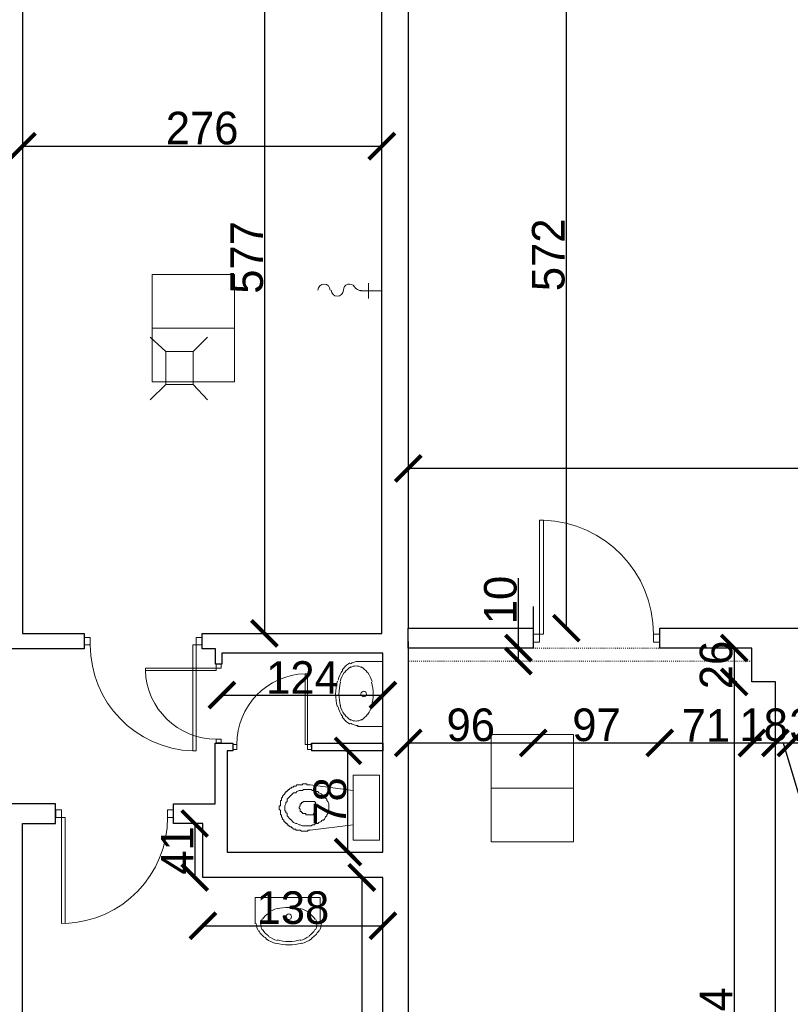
# Model space of a CAD drawing. Header units: centimetres. Extents: x -17621 to 77377, y -18613 to 66.
# Tile 48 of 173: x 8046 to 8638, y -16758 to -16002. Entities that reach past the tile are written whole.
import ezdxf

# ---------------------------------------------------------------- set-up
doc = ezdxf.new("R2010")
doc.units = ezdxf.units.CM
doc.linetypes.add('ACAD_ISO03W100', pattern=[30, 12, -18])
for name, color, linetype, lineweight in [('a_inwentaryzacja', 141, 'Continuous', 0), ('a_podciągi', 2, 'ACAD_ISO03W100', 13), ('a_wymiarowanie', 211, 'Continuous', 0), ('drzwi', 2, 'Continuous', 0), ('pomieszczenia', 191, 'Continuous', 5)]:
    doc.layers.add(name, color=color, linetype=linetype, lineweight=lineweight)
doc.layers.add('PDF2_A720 MEBLE', color=7, linetype='Continuous')
doc.layers.add('PDF2_WYPOSAŻENIE', color=7, linetype='Continuous')
doc.styles.add('PDF Century Gothic', font='GOTHIC.TTF')
doc.dimstyles.new('ISO-25', dxfattribs={"dimtxt": 25, "dimasz": 20, "dimexe": 0.6, "dimexo": 0.375, "dimtad": 1, "dimdec": 0, "dimtxsty": 'PDF Century Gothic', "dimblk": 'ARCHTICK', "dimcen": 2.5, "dimadec": 1, "dimazin": 0, "dimtfac": 1, "dimtdec": 0, "dimtmove": 0, "dimatfit": 3, "dimldrblk": 'ARCHTICK', "dimfxl": 2, "dimfxlon": 1, "dimarcsym": 0})

# ---------------------------------------------------------------- blocks, each defined once
blk = doc.blocks.new('_ArchTick')
at = {"color": 0, "linetype": 'ByBlock', "const_width": 0.15}
blk.add_lwpolyline([(-0.5, -0.5), (0.5, 0.5)], dxfattribs=at)
blk = doc.blocks.new('*D15')
at = {"layer": 'a_wymiarowanie', "color": 0, "lineweight": -2, "transparency": 16777216}
for p, q in [((8468.3, -15896.33), (8465.7, -15896.33)), ((8466.3, -16469.44), (8466.3, -15896.33)), ((8468.3, -16469.44), (8465.7, -16469.44))]:
    blk.add_line(p, q, dxfattribs=at)
at = {"layer": 'Defpoints', "color": 0, "transparency": 16777216}
for p in [(8466.3, -15896.33), (8485.43, -15896.33), (8485.43, -16469.44)]:
    blk.add_point(p, dxfattribs=at)
at = {"layer": 'a_wymiarowanie', "color": 0, "lineweight": -2, "transparency": 16777216, "xscale": 20, "yscale": 20, "zscale": 20}
for p, rotation in [((8466.3, -15896.33), 90), ((8466.3, -16469.44), 270)]:
    blk.add_blockref('_ArchTick', p, dxfattribs=dict(at, rotation=rotation))
at = {"layer": 'a_wymiarowanie', "color": 0, "lineweight": 0, "transparency": 16777216, "insert": (8452.54, -16182.89), "char_height": 25, "attachment_point": 5, "rotation": 90, "style": 'PDF Century Gothic'}
blk.add_mtext('572', dxfattribs=at)
blk = doc.blocks.new('*D241')
at = {"layer": 'a_wymiarowanie', "color": 0, "lineweight": -2, "transparency": 16777216}
for p, q in [((8344.88, -16555.5), (8344.88, -16558.1)), ((8440.88, -16555.5), (8440.88, -16558.1)), ((8344.88, -16557.5), (8440.88, -16557.5))]:
    blk.add_line(p, q, dxfattribs=at)
at = {"layer": 'Defpoints', "color": 0, "transparency": 16777216}
for p in [(8344.88, -16484.68), (8440.88, -16484.68), (8440.88, -16557.5)]:
    blk.add_point(p, dxfattribs=at)
at = {"layer": 'a_wymiarowanie', "color": 0, "lineweight": -2, "transparency": 16777216, "xscale": 20, "yscale": 20, "zscale": 20, "rotation": 180}
blk.add_blockref('_ArchTick', (8344.88, -16557.5), dxfattribs=at)
at = {"layer": 'a_wymiarowanie', "color": 0, "lineweight": -2, "transparency": 16777216, "xscale": 20, "yscale": 20, "zscale": 20}
blk.add_blockref('_ArchTick', (8440.88, -16557.5), dxfattribs=at)
at = {"layer": 'a_wymiarowanie', "color": 0, "lineweight": 0, "transparency": 16777216, "insert": (8392.88, -16543.74), "char_height": 25, "attachment_point": 5, "style": 'PDF Century Gothic'}
blk.add_mtext('96', dxfattribs=at)
blk = doc.blocks.new('*D242')
at = {"layer": 'a_wymiarowanie', "color": 0, "lineweight": -2, "transparency": 16777216}
for p, q in [((8440.88, -16555.5), (8440.88, -16558.1)), ((8538.03, -16555.5), (8538.03, -16558.1)), ((8440.88, -16557.5), (8538.03, -16557.5))]:
    blk.add_line(p, q, dxfattribs=at)
at = {"layer": 'Defpoints', "color": 0, "transparency": 16777216}
for p in [(8440.88, -16484.68), (8538.03, -16484.68), (8538.03, -16557.5)]:
    blk.add_point(p, dxfattribs=at)
at = {"layer": 'a_wymiarowanie', "color": 0, "lineweight": -2, "transparency": 16777216, "xscale": 20, "yscale": 20, "zscale": 20, "rotation": 180}
blk.add_blockref('_ArchTick', (8440.88, -16557.5), dxfattribs=at)
at = {"layer": 'a_wymiarowanie', "color": 0, "lineweight": -2, "transparency": 16777216, "xscale": 20, "yscale": 20, "zscale": 20}
blk.add_blockref('_ArchTick', (8538.03, -16557.5), dxfattribs=at)
at = {"layer": 'a_wymiarowanie', "color": 0, "lineweight": 0, "transparency": 16777216, "insert": (8489.45, -16543.74), "char_height": 25, "attachment_point": 5, "style": 'PDF Century Gothic'}
blk.add_mtext('97', dxfattribs=at)
blk = doc.blocks.new('*D243')
at = {"layer": 'a_wymiarowanie', "color": 0, "lineweight": -2, "transparency": 16777216}
for p, q in [((8538.03, -16555.5), (8538.03, -16558.1)), ((8608.82, -16555.5), (8608.82, -16558.1)), ((8538.03, -16557.5), (8608.82, -16557.5))]:
    blk.add_line(p, q, dxfattribs=at)
at = {"layer": 'Defpoints', "color": 0, "transparency": 16777216}
for p in [(8538.03, -16484.68), (8608.82, -16484.68), (8608.82, -16557.5)]:
    blk.add_point(p, dxfattribs=at)
at = {"layer": 'a_wymiarowanie', "color": 0, "lineweight": -2, "transparency": 16777216, "xscale": 20, "yscale": 20, "zscale": 20, "rotation": 180}
blk.add_blockref('_ArchTick', (8538.03, -16557.5), dxfattribs=at)
at = {"layer": 'a_wymiarowanie', "color": 0, "lineweight": -2, "transparency": 16777216, "xscale": 20, "yscale": 20, "zscale": 20}
blk.add_blockref('_ArchTick', (8608.82, -16557.5), dxfattribs=at)
at = {"layer": 'a_wymiarowanie', "color": 0, "lineweight": 0, "transparency": 16777216, "insert": (8573.42, -16544.06), "char_height": 25, "attachment_point": 5, "style": 'PDF Century Gothic'}
blk.add_mtext('71', dxfattribs=at)
blk = doc.blocks.new('*D244')
at = {"layer": 'a_wymiarowanie', "color": 0, "lineweight": -2, "transparency": 16777216}
for p, q in [((8608.82, -16555.5), (8608.82, -16558.1)), ((8626.82, -16555.5), (8626.82, -16558.1)), ((8608.82, -16557.5), (8626.82, -16557.5))]:
    blk.add_line(p, q, dxfattribs=at)
at = {"layer": 'Defpoints', "color": 0, "transparency": 16777216}
for p in [(8608.82, -16484.68), (8626.82, -16510.68), (8626.82, -16557.5)]:
    blk.add_point(p, dxfattribs=at)
at = {"layer": 'a_wymiarowanie', "color": 0, "lineweight": -2, "transparency": 16777216, "xscale": 20, "yscale": 20, "zscale": 20, "rotation": 180}
blk.add_blockref('_ArchTick', (8608.82, -16557.5), dxfattribs=at)
at = {"layer": 'a_wymiarowanie', "color": 0, "lineweight": -2, "transparency": 16777216, "xscale": 20, "yscale": 20, "zscale": 20}
blk.add_blockref('_ArchTick', (8626.82, -16557.5), dxfattribs=at)
at = {"layer": 'a_wymiarowanie', "color": 0, "lineweight": 0, "transparency": 16777216, "insert": (8617.82, -16543.74), "char_height": 25, "attachment_point": 5, "style": 'PDF Century Gothic'}
blk.add_mtext('18', dxfattribs=at)
blk = doc.blocks.new('*D245')
at = {"layer": 'a_wymiarowanie', "color": 0, "lineweight": -2, "transparency": 16777216}
for p, q in [((8626.82, -16555.5), (8626.82, -16558.1)), ((8638.67, -16555.5), (8638.67, -16558.1)), ((8626.82, -16557.5), (8638.67, -16557.5)), ((8632.75, -16557.5), (8644.74, -16597.48)), ((8644.74, -16597.48), (8678.35, -16597.48))]:
    blk.add_line(p, q, dxfattribs=at)
at = {"layer": 'Defpoints', "color": 0, "transparency": 16777216}
for p in [(8638.67, -16494.68), (8626.82, -16510.68), (8638.67, -16557.5)]:
    blk.add_point(p, dxfattribs=at)
at = {"layer": 'a_wymiarowanie', "color": 0, "lineweight": -2, "transparency": 16777216, "xscale": 20, "yscale": 20, "zscale": 20, "rotation": 180}
blk.add_blockref('_ArchTick', (8626.82, -16557.5), dxfattribs=at)
at = {"layer": 'a_wymiarowanie', "color": 0, "lineweight": -2, "transparency": 16777216, "xscale": 20, "yscale": 20, "zscale": 20}
blk.add_blockref('_ArchTick', (8638.67, -16557.5), dxfattribs=at)
at = {"layer": 'a_wymiarowanie', "color": 0, "lineweight": 0, "transparency": 16777216, "insert": (8661.54, -16584.04), "char_height": 25, "attachment_point": 5, "style": 'PDF Century Gothic'}
blk.add_mtext('12', dxfattribs=at)
blk = doc.blocks.new('*D246')
at = {"layer": 'a_wymiarowanie', "color": 0, "lineweight": -2, "transparency": 16777216}
for p, q in [((8638.67, -16555.5), (8638.67, -16558.1)), ((8673.67, -16555.5), (8673.67, -16558.1)), ((8638.67, -16557.5), (8673.67, -16557.5))]:
    blk.add_line(p, q, dxfattribs=at)
at = {"layer": 'Defpoints', "color": 0, "transparency": 16777216}
for p in [(8638.67, -16494.68), (8673.67, -16494.68), (8673.67, -16557.5)]:
    blk.add_point(p, dxfattribs=at)
at = {"layer": 'a_wymiarowanie', "color": 0, "lineweight": -2, "transparency": 16777216, "xscale": 20, "yscale": 20, "zscale": 20, "rotation": 180}
blk.add_blockref('_ArchTick', (8638.67, -16557.5), dxfattribs=at)
at = {"layer": 'a_wymiarowanie', "color": 0, "lineweight": -2, "transparency": 16777216, "xscale": 20, "yscale": 20, "zscale": 20}
blk.add_blockref('_ArchTick', (8673.67, -16557.5), dxfattribs=at)
at = {"layer": 'a_wymiarowanie', "color": 0, "lineweight": 0, "transparency": 16777216, "insert": (8656.17, -16543.74), "char_height": 25, "attachment_point": 5, "style": 'PDF Century Gothic'}
blk.add_mtext('35', dxfattribs=at)
blk = doc.blocks.new('*D253')
at = {"layer": 'a_wymiarowanie', "color": 0, "lineweight": -2, "transparency": 16777216}
for p, q in [((8597.16, -16484.68), (8594.56, -16484.68)), ((8595.16, -16484.68), (8595.16, -16510.68)), ((8597.16, -16510.68), (8594.56, -16510.68))]:
    blk.add_line(p, q, dxfattribs=at)
at = {"layer": 'Defpoints', "color": 0, "transparency": 16777216}
for p in [(8608.82, -16484.68), (8595.16, -16510.68), (8608.82, -16510.68)]:
    blk.add_point(p, dxfattribs=at)
at = {"layer": 'a_wymiarowanie', "color": 0, "lineweight": -2, "transparency": 16777216, "xscale": 20, "yscale": 20, "zscale": 20}
for p, rotation in [((8595.16, -16484.68), 90), ((8595.16, -16510.68), 270)]:
    blk.add_blockref('_ArchTick', p, dxfattribs=dict(at, rotation=rotation))
at = {"layer": 'a_wymiarowanie', "color": 0, "lineweight": 0, "transparency": 16777216, "insert": (8581.4, -16497.68), "char_height": 25, "attachment_point": 5, "rotation": 90, "style": 'PDF Century Gothic'}
blk.add_mtext('26', dxfattribs=at)
blk = doc.blocks.new('*D254')
at = {"layer": 'a_wymiarowanie', "color": 0, "lineweight": -2, "transparency": 16777216}
for p, q in [((8597.16, -16510.68), (8594.56, -16510.68)), ((8595.16, -16510.68), (8595.16, -17035.09)), ((8597.16, -17035.09), (8594.56, -17035.09))]:
    blk.add_line(p, q, dxfattribs=at)
at = {"layer": 'Defpoints', "color": 0, "transparency": 16777216}
for p in [(8608.82, -16510.68), (8595.16, -17035.09), (8626.82, -17035.09)]:
    blk.add_point(p, dxfattribs=at)
at = {"layer": 'a_wymiarowanie', "color": 0, "lineweight": -2, "transparency": 16777216, "xscale": 20, "yscale": 20, "zscale": 20}
for p, rotation in [((8595.16, -16510.68), 90), ((8595.16, -17035.09), 270)]:
    blk.add_blockref('_ArchTick', p, dxfattribs=dict(at, rotation=rotation))
at = {"layer": 'a_wymiarowanie', "color": 0, "lineweight": 0, "transparency": 16777216, "insert": (8581.4, -16772.89), "char_height": 25, "attachment_point": 5, "rotation": 90, "style": 'PDF Century Gothic'}
blk.add_mtext('524', dxfattribs=at)
blk = doc.blocks.new('*D20')
at = {"layer": 'a_wymiarowanie', "color": 0, "lineweight": -2, "transparency": 16777216}
for p, q in [((8429.5, -16484.68), (8429.5, -16430.92)), ((8427.5, -16484.68), (8430.1, -16484.68)), ((8429.5, -16494.72), (8429.5, -16484.68)), ((8427.5, -16494.72), (8430.1, -16494.72))]:
    blk.add_line(p, q, dxfattribs=at)
at = {"layer": 'Defpoints', "color": 0, "transparency": 16777216}
for p in [(8349.2, -16484.68), (8429.5, -16484.68), (8349.2, -16494.72)]:
    blk.add_point(p, dxfattribs=at)
at = {"layer": 'a_wymiarowanie', "color": 0, "lineweight": -2, "transparency": 16777216, "xscale": 20, "yscale": 20, "zscale": 20}
for p, rotation in [((8429.5, -16484.68), 90), ((8429.5, -16494.72), 270)]:
    blk.add_blockref('_ArchTick', p, dxfattribs=dict(at, rotation=rotation))
at = {"layer": 'a_wymiarowanie', "color": 0, "lineweight": 0, "transparency": 16777216, "insert": (8415.75, -16447.8), "char_height": 25, "attachment_point": 5, "rotation": 90, "style": 'PDF Century Gothic'}
blk.add_mtext('10', dxfattribs=at)
blk = doc.blocks.new('*D495')
at = {"layer": 'a_wymiarowanie', "color": 0, "lineweight": -2, "transparency": 16777216}
for p, q in [((8048.55, -16101.52), (8048.55, -16098.92)), ((8048.55, -16099.52), (8324.56, -16099.52)), ((8324.56, -16101.52), (8324.56, -16098.92))]:
    blk.add_line(p, q, dxfattribs=at)
at = {"layer": 'Defpoints', "color": 0, "transparency": 16777216}
for p in [(8324.56, -16099.52), (8048.55, -16473.44), (8324.56, -16473.44)]:
    blk.add_point(p, dxfattribs=at)
at = {"layer": 'a_wymiarowanie', "color": 0, "lineweight": -2, "transparency": 16777216, "xscale": 20, "yscale": 20, "zscale": 20, "rotation": 180}
blk.add_blockref('_ArchTick', (8048.55, -16099.52), dxfattribs=at)
at = {"layer": 'a_wymiarowanie', "color": 0, "lineweight": -2, "transparency": 16777216, "xscale": 20, "yscale": 20, "zscale": 20}
blk.add_blockref('_ArchTick', (8324.56, -16099.52), dxfattribs=at)
at = {"layer": 'a_wymiarowanie', "color": 0, "lineweight": 0, "transparency": 16777216, "insert": (8186.56, -16085.77), "char_height": 25, "attachment_point": 5, "style": 'PDF Century Gothic'}
blk.add_mtext('276', dxfattribs=at)
blk = doc.blocks.new('*D496')
at = {"layer": 'a_wymiarowanie', "color": 0, "lineweight": -2, "transparency": 16777216}
for p, q in [((8236.38, -15896.33), (8233.78, -15896.33)), ((8234.38, -15896.33), (8234.38, -16473.44)), ((8236.38, -16473.44), (8233.78, -16473.44))]:
    blk.add_line(p, q, dxfattribs=at)
at = {"layer": 'Defpoints', "color": 0, "transparency": 16777216}
for p in [(8324.56, -15896.33), (8234.38, -16473.44), (8324.56, -16473.44)]:
    blk.add_point(p, dxfattribs=at)
at = {"layer": 'a_wymiarowanie', "color": 0, "lineweight": -2, "transparency": 16777216, "xscale": 20, "yscale": 20, "zscale": 20}
for p, rotation in [((8234.38, -15896.33), 90), ((8234.38, -16473.44), 270)]:
    blk.add_blockref('_ArchTick', p, dxfattribs=dict(at, rotation=rotation))
at = {"layer": 'a_wymiarowanie', "color": 0, "lineweight": 0, "transparency": 16777216, "insert": (8220.94, -16184.89), "char_height": 25, "attachment_point": 5, "rotation": 90, "style": 'PDF Century Gothic'}
blk.add_mtext('577', dxfattribs=at)
blk = doc.blocks.new('*D546')
at = {"layer": 'a_wymiarowanie', "color": 0, "lineweight": -2, "transparency": 16777216}
for p, q in [((8187.17, -16695.82), (8187.17, -16698.42)), ((8187.17, -16697.82), (8325.41, -16697.82)), ((8325.41, -16695.82), (8325.41, -16698.42))]:
    blk.add_line(p, q, dxfattribs=at)
at = {"layer": 'Defpoints', "color": 0, "transparency": 16777216}
for p in [(8187.17, -16660.72), (8325.41, -16660.72), (8325.41, -16697.82)]:
    blk.add_point(p, dxfattribs=at)
at = {"layer": 'a_wymiarowanie', "color": 0, "lineweight": -2, "transparency": 16777216, "xscale": 20, "yscale": 20, "zscale": 20, "rotation": 180}
blk.add_blockref('_ArchTick', (8187.17, -16697.82), dxfattribs=at)
at = {"layer": 'a_wymiarowanie', "color": 0, "lineweight": -2, "transparency": 16777216, "xscale": 20, "yscale": 20, "zscale": 20}
blk.add_blockref('_ArchTick', (8325.41, -16697.82), dxfattribs=at)
at = {"layer": 'a_wymiarowanie', "color": 0, "lineweight": 0, "transparency": 16777216, "insert": (8256.29, -16684.07), "char_height": 25, "attachment_point": 5, "style": 'PDF Century Gothic'}
blk.add_mtext('138', dxfattribs=at)
blk = doc.blocks.new('*D146')
at = {"layer": 'a_wymiarowanie', "color": 0, "lineweight": -2, "transparency": 16777216}
for p, q in [((8311.24, -16660.72), (8308.64, -16660.72)), ((8309.24, -16660.72), (8309.24, -17035.09)), ((8311.24, -17035.09), (8308.64, -17035.09))]:
    blk.add_line(p, q, dxfattribs=at)
at = {"layer": 'Defpoints', "color": 0, "transparency": 16777216}
for p in [(8325.41, -16660.72), (8309.24, -17035.09), (8325.41, -17035.09)]:
    blk.add_point(p, dxfattribs=at)
at = {"layer": 'a_wymiarowanie', "color": 0, "lineweight": -2, "transparency": 16777216, "xscale": 20, "yscale": 20, "zscale": 20}
for p, rotation in [((8309.24, -16660.72), 90), ((8309.24, -17035.09), 270)]:
    blk.add_blockref('_ArchTick', p, dxfattribs=dict(at, rotation=rotation))
at = {"layer": 'a_wymiarowanie', "color": 0, "lineweight": 0, "transparency": 16777216, "insert": (8295.49, -16847.91), "char_height": 25, "attachment_point": 5, "rotation": 90, "style": 'PDF Century Gothic'}
blk.add_mtext('377', dxfattribs=at)
blk = doc.blocks.new('*D547')
at = {"layer": 'a_wymiarowanie', "color": 0, "lineweight": -2, "transparency": 16777216}
for p, q in [((8182.86, -16619.38), (8180.26, -16619.38)), ((8180.86, -16619.38), (8180.86, -16660.72)), ((8182.86, -16660.72), (8180.26, -16660.72))]:
    blk.add_line(p, q, dxfattribs=at)
at = {"layer": 'Defpoints', "color": 0, "transparency": 16777216}
for p in [(8187.17, -16619.38), (8180.86, -16660.72), (8187.17, -16660.72)]:
    blk.add_point(p, dxfattribs=at)
at = {"layer": 'a_wymiarowanie', "color": 0, "lineweight": -2, "transparency": 16777216, "xscale": 20, "yscale": 20, "zscale": 20}
for p, rotation in [((8180.86, -16619.38), 90), ((8180.86, -16660.72), 270)]:
    blk.add_blockref('_ArchTick', p, dxfattribs=dict(at, rotation=rotation))
at = {"layer": 'a_wymiarowanie', "color": 0, "lineweight": 0, "transparency": 16777216, "insert": (8167.42, -16640.05), "char_height": 25, "attachment_point": 5, "rotation": 90, "style": 'PDF Century Gothic'}
blk.add_mtext('41', dxfattribs=at)
blk = doc.blocks.new('*D548')
at = {"layer": 'a_wymiarowanie', "color": 0, "lineweight": -2, "transparency": 16777216}
for p, q in [((8201.8, -16518.72), (8201.8, -16521.32)), ((8201.8, -16520.72), (8325.41, -16520.72)), ((8325.41, -16518.72), (8325.41, -16521.32))]:
    blk.add_line(p, q, dxfattribs=at)
at = {"layer": 'Defpoints', "color": 0, "transparency": 16777216}
for p in [(8201.8, -16488.68), (8325.41, -16488.68), (8325.41, -16520.72)]:
    blk.add_point(p, dxfattribs=at)
at = {"layer": 'a_wymiarowanie', "color": 0, "lineweight": -2, "transparency": 16777216, "xscale": 20, "yscale": 20, "zscale": 20, "rotation": 180}
blk.add_blockref('_ArchTick', (8201.8, -16520.72), dxfattribs=at)
at = {"layer": 'a_wymiarowanie', "color": 0, "lineweight": -2, "transparency": 16777216, "xscale": 20, "yscale": 20, "zscale": 20}
blk.add_blockref('_ArchTick', (8325.41, -16520.72), dxfattribs=at)
at = {"layer": 'a_wymiarowanie', "color": 0, "lineweight": 0, "transparency": 16777216, "insert": (8263.6, -16507.28), "char_height": 25, "attachment_point": 5, "style": 'PDF Century Gothic'}
blk.add_mtext('124', dxfattribs=at)
blk = doc.blocks.new('*D549')
at = {"layer": 'a_wymiarowanie', "color": 0, "lineweight": -2, "transparency": 16777216}
for p, q in [((8296.58, -16563.57), (8299.18, -16563.57)), ((8298.58, -16641.25), (8298.58, -16563.57)), ((8296.58, -16641.25), (8299.18, -16641.25))]:
    blk.add_line(p, q, dxfattribs=at)
at = {"layer": 'Defpoints', "color": 0, "transparency": 16777216}
for p in [(8205.8, -16563.57), (8298.58, -16563.57), (8205.8, -16641.25)]:
    blk.add_point(p, dxfattribs=at)
at = {"layer": 'a_wymiarowanie', "color": 0, "lineweight": -2, "transparency": 16777216, "xscale": 20, "yscale": 20, "zscale": 20}
for p, rotation in [((8298.58, -16563.57), 90), ((8298.58, -16641.25), 270)]:
    blk.add_blockref('_ArchTick', p, dxfattribs=dict(at, rotation=rotation))
at = {"layer": 'a_wymiarowanie', "color": 0, "lineweight": 0, "transparency": 16777216, "insert": (8284.82, -16602.41), "char_height": 25, "attachment_point": 5, "rotation": 90, "style": 'PDF Century Gothic'}
blk.add_mtext('78', dxfattribs=at)
blk = doc.blocks.new('*D563')
at = {"layer": 'a_wymiarowanie', "color": 0, "lineweight": -2, "transparency": 16777216}
for p, q in [((8344.88, -16348.86), (8344.88, -16346.26)), ((9209.56, -16346.86), (8344.88, -16346.86)), ((9209.56, -16348.86), (9209.56, -16346.26))]:
    blk.add_line(p, q, dxfattribs=at)
at = {"layer": 'Defpoints', "color": 0, "transparency": 16777216}
for p in [(8344.88, -16346.86), (8344.88, -16433.44), (9209.56, -16433.44)]:
    blk.add_point(p, dxfattribs=at)
at = {"layer": 'a_wymiarowanie', "color": 0, "lineweight": -2, "transparency": 16777216, "xscale": 20, "yscale": 20, "zscale": 20, "rotation": 180}
blk.add_blockref('_ArchTick', (8344.88, -16346.86), dxfattribs=at)
at = {"layer": 'a_wymiarowanie', "color": 0, "lineweight": -2, "transparency": 16777216, "xscale": 20, "yscale": 20, "zscale": 20}
blk.add_blockref('_ArchTick', (9209.56, -16346.86), dxfattribs=at)
at = {"layer": 'a_wymiarowanie', "color": 0, "lineweight": 0, "transparency": 16777216, "insert": (8777.22, -16333.1), "char_height": 25, "attachment_point": 5, "style": 'PDF Century Gothic'}
blk.add_mtext('865', dxfattribs=at)

msp = doc.modelspace()

# ---------------------------------------------------------------- linework, layer by layer
at = {"layer": 'a_inwentaryzacja', "lineweight": 25}
for p, q in [((8048.55, -15896.33), (8048.55, -16473.44)), ((8324.56, -16473.44), (8324.56, -15896.33)), ((8344.88, -15896.33), (8344.88, -16469.44)), ((8440.88, -16452.89), (8440.88, -16484.68)), ((8048.55, -16473.44), (8095.96, -16473.44)), ((8095.96, -16473.44), (8095.96, -16485.3)), ((8186.56, -16485.3), (8186.56, -16473.44)), ((8186.56, -16473.44), (8324.56, -16473.44)), ((8344.88, -16479.68), (8344.88, -17035.09)), ((8095.96, -16485.3), (7747.14, -16485.3)), ((8196.72, -16485.3), (8186.56, -16485.3)), ((8196.72, -16497.15), (8196.72, -16485.3)), ((8325.41, -16488.68), (8201.8, -16488.68)), ((8201.8, -16488.68), (8201.8, -16497.15)), ((8325.41, -16641.25), (8325.41, -16488.68)), ((8201.8, -16497.15), (8196.72, -16497.15)), ((8626.82, -17035.09), (8626.82, -16510.68)), ((8196.52, -16604.14), (8196.52, -16557.58)), ((8196.52, -16557.58), (8205.8, -16557.58)), ((8205.8, -16563.57), (8205.8, -16641.25)), ((8210.19, -16557.58), (8210.19, -16563.57)), ((8270.55, -16560.57), (8270.55, -16557.58)), ((8270.55, -16557.58), (8270.55, -16563.57)), ((8164.54, -16619.38), (8164.54, -16604.14)), ((8164.54, -16604.14), (8196.52, -16604.14)), ((8187.17, -16619.38), (8164.54, -16619.38)), ((8187.17, -16660.72), (8187.17, -16619.38)), ((8205.8, -16641.25), (8325.41, -16641.25)), ((8325.41, -16660.72), (8187.17, -16660.72)), ((8325.41, -17035.09), (8325.41, -16660.72))]:
    msp.add_line(p, q, dxfattribs=at)
for points in [[(8575.17, -16469.44), (9209.56, -16469.44), (9209.56, -16433.44), (9289.56, -16433.44), (9289.56, -16469.44), (9334.41, -16469.44)], [(8608.82, -16484.68), (8538.03, -16484.68), (8538.03, -16469.44), (8626.82, -16469.44)], [(8626.82, -16510.68), (8608.82, -16510.68), (8608.82, -16484.68)], [(8205.8, -16557.58), (8210.19, -16557.58)], [(8210.19, -16563.57), (8205.8, -16563.57)], [(8270.55, -16557.58), (8325.41, -16557.58), (8325.41, -16563.57), (8270.55, -16563.57)]]:
    msp.add_lwpolyline(points, dxfattribs=at)
for points in [[(8344.88, -16469.44), (8440.88, -16469.44), (8440.88, -16484.68), (8344.88, -16484.68)], [(7984.2, -16604.14), (7984.2, -16619.38), (8025.69, -16619.38), (8025.69, -16768.4), (7853.82, -16768.4), (7853.82, -16619.38), (7894.46, -16619.38), (7894.46, -16604.14), (7845.35, -16604.14), (7845.35, -16619.38), (7845.35, -16784.48), (8025.69, -16784.48), (8025.69, -17029.17), (8020.61, -17029.17), (8020.61, -17061.34), (8080.72, -17061.34), (8080.72, -17035.09), (8048.55, -17035.09), (8048.55, -16619.38), (8073.95, -16619.38), (8073.95, -16604.14)]]:
    msp.add_lwpolyline(points, close=True, dxfattribs=at)
at = {"layer": 'a_podciągi', "ltscale": 0.05}
msp.add_lwpolyline([(8344.88, -16484.68), (8608.82, -16484.68), (8608.82, -16494.72), (8344.88, -16494.72)], close=True, dxfattribs=at)
at = {"layer": 'drzwi'}
for points in [[(8445.74, -16473.98), (8440.88, -16473.98), (8440.88, -16480.14), (8445.74, -16480.14), (8445.74, -16473.98), (8448.65, -16473.98), (8448.65, -16386.6), (8445.74, -16386.55), (8445.74, -16473.98)], [(8182.04, -16482.24), (8186.56, -16482.24), (8186.56, -16476.5), (8182.04, -16476.5), (8182.04, -16482.24), (8179.33, -16482.24), (8179.33, -16563.53), (8182.04, -16563.58), (8182.04, -16482.24)], [(8197.34, -16500.17), (8197.34, -16497.15), (8201.17, -16497.15), (8201.17, -16500.17), (8197.34, -16500.17), (8197.34, -16501.98), (8143.05, -16501.98), (8143.02, -16500.17), (8197.34, -16500.17)], [(8267.53, -16558.66), (8270.55, -16558.66), (8270.55, -16562.49), (8267.53, -16562.49), (8267.53, -16558.66), (8265.72, -16558.66), (8265.72, -16504.37), (8267.53, -16504.34), (8267.53, -16558.66)], [(8078.68, -16614.63), (8074.16, -16614.63), (8074.16, -16608.9), (8078.68, -16608.9), (8078.68, -16614.63), (8081.39, -16614.63), (8081.39, -16695.93), (8078.68, -16695.97), (8078.68, -16614.63)]]:
    msp.add_lwpolyline(points, dxfattribs=at)
for points in [[(8100.7, -16482.24), (8096.18, -16482.24), (8096.18, -16476.5), (8100.7, -16476.5)], [(8533.17, -16473.98), (8538.03, -16473.98), (8538.03, -16480.14), (8533.17, -16480.14)], [(8197.34, -16554.49), (8197.34, -16557.5), (8201.17, -16557.5), (8201.17, -16554.49)], [(8213.21, -16558.66), (8210.19, -16558.66), (8210.19, -16562.49), (8213.21, -16562.49)], [(8160.02, -16614.63), (8164.54, -16614.63), (8164.54, -16608.9), (8160.02, -16608.9)]]:
    msp.add_lwpolyline(points, close=True, dxfattribs=at)
for centre, radius, start, end in [((8445.85, -16473.82), 87.31, 359.89445, 88.1637), ((8181.93, -16482.39), 81.23, 179.89426, 268.16351), ((8197.24, -16500.24), 54.25, 181.83649, 270.10574), ((8267.46, -16558.56), 54.25, 91.83649, 180.10574), ((8078.79, -16614.78), 81.23, 271.83649, 0.10574)]:
    msp.add_arc(centre, radius, start, end, dxfattribs=at)
at = {"layer": 'PDF2_A720 MEBLE', "lineweight": 0}
for points in [[(8305.93, -16495.05), (8325.41, -16495.05), (8325.41, -16545), (8305.93, -16545)], [(8227.2, -16696.43), (8227.2, -16676.11), (8277.15, -16676.11), (8277.15, -16696.43)]]:
    msp.add_lwpolyline(points, dxfattribs=at)
for points in [[(8308.97, -16499.57, 0.138479), (8304.77, -16498.38, 0.138478), (8300.56, -16499.57)], [(8290.47, -16510.05, 0.068248), (8289.11, -16519.97, 0.068273), (8290.47, -16529.89)], [(8292.88, -16510.96, 0.068248), (8291.65, -16519.97, 0.068272), (8292.88, -16528.97)], [(8316.65, -16528.97, 0.068272), (8317.89, -16519.97, 0.068272), (8316.65, -16510.96)], [(8300.56, -16539.52, 0.138478), (8304.77, -16540.71, 0.138478), (8308.97, -16539.52)], [(8262.13, -16684.92, 0.068272), (8253.12, -16683.68, 0.068272), (8244.11, -16684.92)], [(8232.72, -16692.6, 0.138479), (8231.53, -16696.81, 0.138478), (8232.72, -16701.01)], [(8273.52, -16701.01, 0.138478), (8274.71, -16696.81, 0.138478), (8273.52, -16692.6)], [(8243.2, -16711.11, 0.068248), (8253.12, -16712.47, 0.068273), (8263.04, -16711.11)], [(8244.12, -16708.69, 0.068248), (8253.12, -16709.93, 0.068272), (8262.13, -16708.69)]]:
    msp.add_lwpolyline(points, format="xyb", dxfattribs=at)
for points in [[(8302.55, -16582.13), (8302.55, -16632.08), (8322.87, -16632.08), (8322.87, -16582.13)], [(8302.55, -16620.23), (8269.53, -16624.46), (8268.68, -16624.46), (8267.84, -16624.46), (8267.84, -16625.31), (8266.99, -16625.31), (8266.14, -16625.31), (8265.3, -16625.31), (8264.45, -16625.31), (8263.6, -16625.31), (8262.76, -16625.31), (8261.91, -16624.46), (8261.06, -16624.46), (8260.22, -16624.46), (8259.37, -16624.46), (8258.52, -16624.46), (8258.52, -16623.62), (8257.68, -16623.62), (8256.83, -16623.62), (8255.98, -16622.77), (8255.14, -16622.77), (8255.14, -16621.92), (8254.29, -16621.92), (8253.44, -16621.08), (8252.6, -16621.08), (8252.6, -16620.23), (8251.75, -16620.23), (8251.75, -16619.38), (8250.9, -16619.38), (8250.9, -16618.54), (8250.06, -16618.54), (8250.06, -16617.69), (8249.21, -16617.69), (8249.21, -16616.84), (8248.36, -16616), (8248.36, -16615.15), (8247.52, -16614.3), (8247.52, -16613.46), (8247.52, -16612.61), (8246.67, -16612.61), (8246.67, -16611.76), (8246.67, -16610.92), (8246.67, -16610.07), (8246.67, -16609.22), (8245.82, -16608.38), (8245.82, -16607.53), (8245.82, -16606.68), (8245.82, -16605.84), (8246.67, -16605.84), (8246.67, -16604.99), (8246.67, -16604.14), (8246.67, -16603.3), (8246.67, -16602.45), (8246.67, -16601.6), (8247.52, -16601.6), (8247.52, -16600.76), (8247.52, -16599.91), (8248.36, -16599.06), (8248.36, -16598.22), (8249.21, -16597.37), (8250.06, -16596.52), (8250.06, -16595.68), (8250.9, -16595.68), (8250.9, -16594.83), (8251.75, -16594.83), (8251.75, -16593.98), (8252.6, -16593.98), (8252.6, -16593.14), (8253.44, -16593.14), (8254.29, -16592.29), (8255.14, -16592.29), (8255.14, -16591.44), (8255.98, -16591.44), (8256.83, -16591.44), (8256.83, -16590.6), (8257.68, -16590.6), (8258.52, -16590.6), (8259.37, -16589.75), (8260.22, -16589.75), (8261.06, -16589.75), (8261.91, -16589.75), (8262.76, -16589.75), (8263.6, -16589.75), (8263.6, -16588.9), (8264.45, -16588.9), (8265.3, -16588.9), (8266.14, -16588.9), (8266.99, -16588.9), (8266.99, -16589.75), (8267.84, -16589.75), (8268.68, -16589.75), (8269.53, -16589.75), (8302.55, -16593.98)], [(8283.92, -16607.53), (8283.92, -16605.84), (8283.92, -16604.99), (8283.92, -16604.14), (8283.08, -16602.45), (8282.23, -16601.6), (8282.23, -16600.76), (8281.38, -16599.91), (8280.54, -16599.06), (8279.69, -16598.22), (8278.84, -16597.37), (8278, -16596.52), (8276.3, -16595.68), (8275.46, -16594.83), (8273.76, -16594.83), (8272.92, -16593.98), (8271.22, -16593.98), (8270.38, -16593.14), (8268.68, -16593.14), (8267.84, -16593.14), (8266.14, -16593.14), (8264.45, -16593.14), (8263.6, -16593.98), (8261.91, -16593.98), (8261.06, -16593.98), (8259.37, -16594.83), (8258.52, -16595.68), (8256.83, -16595.68), (8255.98, -16596.52), (8255.14, -16597.37), (8254.29, -16598.22), (8253.44, -16599.06), (8252.6, -16599.91), (8251.75, -16600.76), (8251.75, -16602.45), (8250.9, -16603.3), (8250.9, -16604.14), (8250.06, -16605.84), (8250.06, -16606.68), (8250.06, -16607.53), (8250.06, -16609.22), (8250.9, -16610.07), (8250.9, -16610.92), (8251.75, -16611.76), (8251.75, -16613.46), (8252.6, -16614.3), (8253.44, -16615.15), (8254.29, -16616), (8255.14, -16616.84), (8255.98, -16617.69), (8256.83, -16618.54), (8258.52, -16619.38), (8259.37, -16619.38), (8261.06, -16620.23), (8261.91, -16620.23), (8263.6, -16621.08), (8264.45, -16621.08), (8266.14, -16621.08), (8267.84, -16621.08), (8268.68, -16621.08), (8270.38, -16621.08), (8271.22, -16620.23), (8272.92, -16620.23), (8273.76, -16619.38), (8275.46, -16619.38), (8276.3, -16618.54), (8278, -16617.69), (8278.84, -16616.84), (8279.69, -16616.84), (8280.54, -16616), (8281.38, -16614.3), (8282.23, -16613.46), (8282.23, -16612.61), (8283.08, -16611.76), (8283.92, -16610.92), (8283.92, -16609.22), (8283.92, -16608.38)], [(8273.76, -16606.68), (8273.76, -16604.14), (8273.76, -16603.3), (8272.92, -16602.45), (8272.07, -16602.45), (8271.22, -16602.45), (8266.14, -16602.45), (8265.3, -16602.45), (8264.45, -16602.45), (8263.6, -16603.3), (8262.76, -16603.3), (8262.76, -16604.14), (8261.91, -16604.14), (8261.91, -16604.99), (8261.91, -16605.84), (8261.06, -16606.68), (8261.06, -16607.53), (8261.91, -16608.38), (8261.91, -16609.22), (8261.91, -16610.07), (8262.76, -16610.07), (8262.76, -16610.92), (8263.6, -16610.92), (8263.6, -16611.76), (8264.45, -16611.76), (8265.3, -16611.76), (8266.14, -16611.76), (8266.14, -16612.61), (8271.22, -16612.61), (8272.07, -16612.61), (8272.07, -16611.76), (8272.92, -16611.76), (8273.76, -16610.92), (8273.76, -16610.07)]]:
    msp.add_lwpolyline(points, close=True, dxfattribs=at)
for centre in [(8310.69, -16519.97), (8253.12, -16690.88)]:
    msp.add_circle(centre, 2.12, dxfattribs=at)
for centre, radius, start, end in [((8306.46, -16506.42), 11.43, 90.0055, 121.5417), ((8316.62, -16516.58), 26.67, 145.98641, 164.38284), ((8309.85, -16512.35), 19.05, 121.54174, 145.98634), ((8309, -16512.35), 15.66, 121.54172, 145.9863), ((8300.53, -16512.35), 15.66, 34.01906, 58.46389), ((8314.93, -16516.58), 23.28, 145.98628, 164.38291), ((8294.61, -16516.58), 23.28, 15.62257, 34.01915), ((8316.62, -16522.51), 26.67, 195.62249, 214.01923), ((8314.93, -16522.51), 23.28, 195.62257, 214.01915), ((8294.61, -16522.51), 23.28, 325.98085, 344.37743), ((8309.85, -16526.74), 19.05, 214.01924, 238.46375), ((8309, -16526.74), 15.66, 214.01906, 238.46389), ((8300.53, -16526.74), 15.66, 301.53611, 325.98094), ((8306.46, -16532.67), 11.43, 238.46384, 269.99994), ((8250.58, -16706.97), 23.28, 105.62257, 124.01915), ((8255.66, -16706.97), 23.28, 55.98085, 74.37743), ((8246.35, -16701.04), 15.66, 124.01906, 148.46389), ((8259.89, -16701.04), 15.66, 31.53611, 55.98094), ((8239.57, -16695.96), 11.43, 180.0055, 211.5417), ((8266.67, -16695.96), 11.43, 328.46384, 359.99994), ((8246.35, -16691.72), 19.05, 211.54174, 235.98634), ((8246.35, -16692.57), 15.66, 211.54172, 235.9863), ((8250.58, -16686.64), 23.28, 235.98628, 254.38291), ((8255.66, -16686.64), 23.28, 285.62257, 304.01915), ((8259.89, -16692.57), 15.66, 304.01906, 328.46389), ((8259.89, -16691.72), 19.05, 304.01924, 328.46375), ((8250.58, -16685.8), 26.67, 235.98641, 254.38284), ((8255.66, -16685.8), 26.67, 285.62249, 304.01923)]:
    msp.add_arc(centre, radius, start, end, dxfattribs=at)
at = {"layer": 'PDF2_WYPOSAŻENIE', "lineweight": 18}
msp.add_lwpolyline([(8285.72, -16209.95, 1), (8295.03, -16209.95, -0.746306), (8303.59, -16207.41, 0.253699), (8309, -16210.38)], format="xyb", dxfattribs=at)
for points in [[(8314.4, -16204.52), (8314.4, -16216.37)], [(8308.47, -16210.45), (8324.56, -16210.45)], [(8158.62, -16257.01), (8146.76, -16246.01)], [(8179.78, -16257.01), (8190.79, -16246.01)], [(8146.76, -16294.27), (8158.62, -16282.41), (8158.62, -16257.01), (8179.78, -16257.01), (8179.78, -16282.41), (8158.62, -16282.41)], [(8179.78, -16282.41), (8190.79, -16294.27)]]:
    msp.add_lwpolyline(points, dxfattribs=at)
msp.add_arc((8280.21, -16209.95), 4.66, 0.00547, 179.99996, dxfattribs=at)
at = {"layer": 'pomieszczenia'}
for p, q in [((8148.24, -16239.16), (8211.32, -16239.16)), ((8408.59, -16592.29), (8471.67, -16592.29))]:
    msp.add_line(p, q, dxfattribs=at)
for points in [[(8148.24, -16197.99), (8211.32, -16197.99), (8211.32, -16280.33), (8148.24, -16280.33)], [(8408.59, -16551.12), (8471.67, -16551.12), (8471.67, -16633.46), (8408.59, -16633.46)]]:
    msp.add_lwpolyline(points, close=True, dxfattribs=at)

# ---------------------------------------------------------------- dimensions: what is measured, and where the dimension line sits
at = {"layer": 'a_wymiarowanie', "lineweight": 0}
for base, p1, p2, picture, middle in [((8234.38, -16473.44), (8324.56, -15896.33), (8324.56, -16473.44), '*D496', (8220.94, -16184.89)), ((8429.5, -16484.68), (8349.2, -16494.72), (8349.2, -16484.68), '*D20', (8415.75, -16447.8)), ((8298.58, -16563.57), (8205.8, -16641.25), (8205.8, -16563.57), '*D549', (8284.82, -16602.41)), ((8180.86, -16660.72), (8187.17, -16619.38), (8187.17, -16660.72), '*D547', (8167.42, -16640.05))]:
    dim = msp.add_linear_dim(base=base, p1=p1, p2=p2, angle=90, dimstyle='ISO-25', dxfattribs=at)
    dim.commit()
    dim.dimension.update_dxf_attribs({"geometry": picture, "text_midpoint": middle})
for base, p1, p2, text, picture, middle in [((8466.3, -15896.33), (8485.43, -16469.44), (8485.43, -15896.33), '572', '*D15', (8452.54, -16182.89)), ((8309.24, -17035.09), (8325.41, -16660.72), (8325.41, -17035.09), '377', '*D146', (8295.49, -16847.91))]:
    dim = msp.add_linear_dim(base=base, p1=p1, p2=p2, angle=90, text=text, dimstyle='ISO-25', dxfattribs=at)
    dim.commit()
    dim.dimension.update_dxf_attribs({"geometry": picture, "text_midpoint": middle})
for base, p1, p2, picture, middle in [((8324.56, -16099.52), (8048.55, -16473.44), (8324.56, -16473.44), '*D495', (8186.56, -16085.77)), ((8344.88, -16346.86), (9209.56, -16433.44), (8344.88, -16433.44), '*D563', (8777.22, -16333.1)), ((8440.88, -16557.5), (8344.88, -16484.68), (8440.88, -16484.68), '*D241', (8392.88, -16543.74)), ((8325.41, -16520.72), (8201.8, -16488.68), (8325.41, -16488.68), '*D548', (8263.6, -16507.28)), ((8325.41, -16697.82), (8187.17, -16660.72), (8325.41, -16660.72), '*D546', (8256.29, -16684.07))]:
    dim = msp.add_linear_dim(base=base, p1=p1, p2=p2, dimstyle='ISO-25', dxfattribs=at)
    dim.commit()
    dim.dimension.update_dxf_attribs({"geometry": picture, "text_midpoint": middle})
dim = msp.add_linear_dim(base=(8595.16, -16510.68), p1=(8608.82, -16484.68), p2=(8608.82, -16510.68), angle=90, dimstyle='ISO-25', dxfattribs=at)
dim.commit()
dim.dimension.update_dxf_attribs({"geometry": '*D253', "text_midpoint": (8595.16, -16497.68), "dimtype": 160})
for base, p1, p2, picture, middle in [((8538.03, -16557.5), (8440.88, -16484.68), (8538.03, -16484.68), '*D242', (8489.45, -16543.74)), ((8608.82, -16557.5), (8538.03, -16484.68), (8608.82, -16484.68), '*D243', (8573.42, -16544.06)), ((8638.67, -16557.5), (8626.82, -16510.68), (8638.67, -16494.68), '*D245', (8645.37, -16584.04))]:
    dim = msp.add_linear_dim(base=base, p1=p1, p2=p2, dimstyle='ISO-25', override={"dimtmove": 1}, dxfattribs=at)
    dim.commit()
    dim.dimension.update_dxf_attribs({"geometry": picture, "text_midpoint": middle})
for base, p1, p2, picture, middle in [((8626.82, -16557.5), (8608.82, -16484.68), (8626.82, -16510.68), '*D244', (8617.82, -16557.5)), ((8673.67, -16557.5), (8638.67, -16494.68), (8673.67, -16494.68), '*D246', (8656.17, -16557.5))]:
    dim = msp.add_linear_dim(base=base, p1=p1, p2=p2, dimstyle='ISO-25', override={"dimtmove": 1}, dxfattribs=at)
    dim.commit()
    dim.dimension.update_dxf_attribs({"geometry": picture, "text_midpoint": middle, "dimtype": 160})
dim = msp.add_linear_dim(base=(8595.16, -17035.09), p1=(8608.82, -16510.68), p2=(8626.82, -17035.09), angle=90, dimstyle='ISO-25', override={"dimtmove": 1}, dxfattribs=at)
dim.commit()
dim.dimension.update_dxf_attribs({"geometry": '*D254', "text_midpoint": (8581.4, -16772.89)})

doc.saveas('drawing.dxf')
